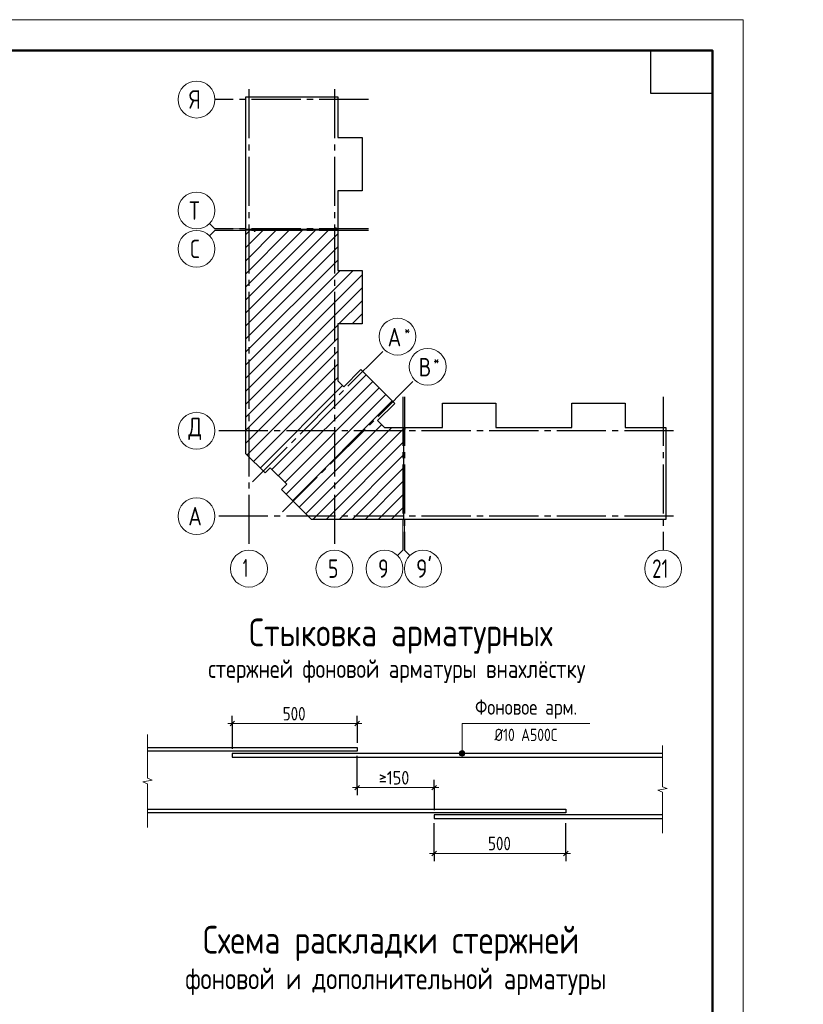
# Model space of a CAD drawing. Header units: millimetres. Extents: x 0 to 40165, y 0 to 42000.
# Tile 15 of 15: x 17932 to 30680, y 25981 to 42000. Entities that reach past the tile are written whole.
import ezdxf

# ---------------------------------------------------------------- set-up
doc = ezdxf.new("R2010")
doc.units = ezdxf.units.MM
doc.linetypes.add('______5', pattern=[1100, 800, -100, 100, -100])
for name, color, linetype, lineweight in [('Standard', 7, 'Continuous', 25), ('Оси', 40, '______5', 18), ('Примечания', 7, 'Continuous', 25)]:
    doc.layers.add(name, color=color, linetype=linetype, lineweight=lineweight)
doc.styles.add('GOST 2.304-81', font='txt')
doc.styles.add('ISOCPEUR', font='txt')

msp = doc.modelspace()

# ---------------------------------------------------------------- hatches: boundary and pattern name
at = {"layer": 'Примечания', "linetype": 'Continuous', "lineweight": 13, "transparency": 33554687}
for points in [[(25084, 30063), (25174, 30063), (25168, 30085)], [(25084, 30063), (25168, 30085), (25090, 30085)], [(25090, 30040), (25174, 30063), (25084, 30063)], [(25090, 30085), (25168, 30085), (25151, 30102)], [(25090, 30085), (25151, 30102), (25106, 30102)], [(25090, 30040), (25168, 30040), (25174, 30063)], [(25106, 30024), (25168, 30040), (25090, 30040)], [(25106, 30102), (25151, 30102), (25129, 30108)], [(25106, 30024), (25151, 30024), (25168, 30040)], [(25151, 30024), (25106, 30024), (25129, 30018)]]:
    msp.add_hatch(color=7, dxfattribs=at).paths.add_polyline_path(points)

# ---------------------------------------------------------------- linework, layer by layer
at = {"layer": 'Standard', "color": 7, "linetype": 'Continuous', "lineweight": 13, "transparency": 33554687}
for p, q in [((21109, 38596), (21021, 38684)), ((21109, 38571), (21021, 38483)), ((21109, 38596), (21609, 38596)), ((21109, 38571), (21609, 38571)), ((24167, 33369), (24167, 33869)), ((24192, 33369), (24192, 33869)), ((24167, 33369), (24079, 33281)), ((24192, 33369), (24280, 33281))]:
    msp.add_line(p, q, dxfattribs=at)
at = {"layer": 'Standard', "color": 7, "linetype": 'Continuous', "lineweight": 35, "transparency": 33554687}
for p, q in [((21609, 37442), (22748, 38581)), ((21609, 37867), (22323, 38581)), ((21609, 38291), (21899, 38581)), ((21609, 37230), (22960, 38581)), ((21609, 37654), (22536, 38581)), ((21609, 38079), (22111, 38581)), ((21609, 38503), (21687, 38581)), ((21609, 37018), (23105, 38514)), ((21609, 36806), (23105, 38302)), ((21609, 36594), (23105, 38090)), ((21609, 36170), (23357, 37918)), ((21609, 36382), (23145, 37918)), ((21609, 35957), (23502, 37850)), ((21609, 35745), (23502, 37638)), ((23126, 37050), (23502, 37426)), ((23338, 37050), (23502, 37214)), ((21609, 35533), (23105, 37029)), ((21609, 35321), (23105, 36817)), ((21609, 35109), (23105, 36605)), ((21630, 34918), (23105, 36393)), ((22033, 34684), (23570, 36221)), ((21736, 34812), (23105, 36181)), ((21842, 34706), (23183, 36046)), ((22139, 34578), (23676, 36115)), ((22245, 34472), (23782, 36009)), ((22267, 34281), (23888, 35903)), ((22373, 34175), (23994, 35797)), ((22479, 34069), (23819, 35410)), ((22585, 33963), (23986, 35365)), ((22703, 33869), (24177, 35343)), ((22915, 33869), (24177, 35131)), ((23127, 33869), (24177, 34919)), ((23339, 33869), (24177, 34707)), ((23551, 33869), (24177, 34495)), ((23763, 33869), (24177, 34283)), ((23975, 33869), (24177, 34071))]:
    msp.add_line(p, q, dxfattribs=at)
at = {"layer": 'Standard', "color": 7, "linetype": 'Continuous', "lineweight": 13, "transparency": 33554687}
msp.add_lwpolyline([(0, 0), (29700, 0), (29700, 42000), (0, 42000), (0, 0)], close=True, dxfattribs=at)
at = {"layer": 'Standard', "color": 7, "linetype": 'Continuous', "lineweight": 50, "transparency": 33554687}
msp.add_lwpolyline([(2000, 41500), (29200, 41500), (29200, 500), (2000, 500), (2000, 41500)], close=True, dxfattribs=at)
at = {"layer": 'Standard', "color": 7, "linetype": 'Continuous', "lineweight": 25, "transparency": 33554687}
msp.add_lwpolyline([(29200, 41500), (29200, 40800), (28200, 40800), (28200, 41500), (29200, 41500)], close=True, dxfattribs=at)
for points in [[(21609, 38586), (21609, 40743), (23105, 40743), (23105, 40082), (23502, 40082), (23502, 39214), (23105, 39214), (23105, 38586), (23087, 38586), (23087, 38606), (23072, 38606), (23072, 38586), (21609, 38586)], [(21609, 35126), (21609, 38581), (21747, 38581), (21747, 38561), (21762, 38561), (21762, 38581), (23105, 38581), (23105, 37918), (23502, 37918), (23502, 37050), (23105, 37050), (23105, 36124), (23203, 36026), (23484, 36307), (24033, 35758), (23752, 35477), (23864, 35365), (24177, 35365), (24177, 33869), (22679, 33869), (22191, 34357), (22276, 34442), (22008, 34710), (21923, 34625), (21609, 34939), (21609, 35126)], [(24182, 33869), (24182, 35332), (24202, 35332), (24202, 35347), (24182, 35347), (24182, 35365), (24810, 35365), (24810, 35762), (25678, 35762), (25678, 35365), (26296, 35365), (26914, 35365), (26914, 35762), (27782, 35762), (27782, 35365), (28443, 35365), (28443, 33869), (26296, 33869), (24182, 33869)]]:
    msp.add_lwpolyline(points, dxfattribs=at)
at = {"layer": 'Оси', "color": 8, "linetype": '______5', "lineweight": -3, "transparency": 33554687}
for p, q in [((21662, 40870), (21662, 33369)), ((23052, 40870), (23052, 33369)), ((23605, 40700), (21109, 40700)), ((23605, 38596), (21109, 38596)), ((23605, 38571), (21109, 38571)), ((21717, 34481), (23867, 36631)), ((22207, 33991), (24357, 36141)), ((24167, 35865), (24167, 33369)), ((24192, 35865), (24192, 33369)), ((28400, 35865), (28400, 33369)), ((28570, 35312), (21109, 35312)), ((28570, 35312), (21109, 35312)), ((28570, 33922), (21109, 33922))]:
    msp.add_line(p, q, dxfattribs=at)
at = {"layer": 'Оси', "color": 7, "linetype": 'Continuous', "lineweight": 13, "transparency": 33554687}
for centre in [(20809, 40700), (20809, 38896), (20809, 38271), (24079, 36843), (24569, 36353), (20809, 35312), (20809, 35312), (20809, 33922), (21662, 33069), (23052, 33069), (23867, 33069), (24492, 33069), (28400, 33069)]:
    msp.add_circle(centre, 300, dxfattribs=at)
at = {"layer": 'Примечания', "color": 253, "linetype": 'Continuous', "lineweight": -3, "true_color": 0xa0a0a0, "transparency": 33554687}
for p, q in [((21391, 30549), (21391, 30674)), ((23421, 30549), (23421, 30674)), ((21391, 30549), (21391, 30424)), ((21391, 30549), (21391, 30138)), ((23421, 30549), (23421, 30424)), ((23421, 30549), (23421, 30233)), ((23421, 29506), (23421, 30023)), ((23421, 29506), (23421, 29631)), ((23421, 29506), (23421, 29381)), ((24676, 29506), (24676, 29631)), ((24676, 29506), (24676, 29381)), ((24676, 29506), (24676, 29138)), ((24676, 28437), (24676, 28928)), ((26816, 28437), (26816, 28928)), ((24676, 28437), (24676, 28562)), ((26816, 28437), (26816, 28562)), ((24676, 28437), (24676, 28312)), ((26816, 28437), (26816, 28312))]:
    msp.add_line(p, q, dxfattribs=at)
at = {"layer": 'Примечания', "color": 7, "linetype": 'Continuous', "lineweight": 13, "transparency": 33554687}
for p, q in [((21391, 30549), (21316, 30549)), ((21391, 30549), (23421, 30549)), ((23421, 30549), (23496, 30549)), ((20010, 30370), (20010, 29660)), ((28388, 30190), (28388, 29520)), ((25084, 30063), (25084, 30063)), ((25129, 30108), (25129, 30108)), ((25129, 30018), (25129, 30018)), ((25174, 30063), (25174, 30063)), ((20010, 29660), (20085, 29629)), ((20085, 29629), (19935, 29599)), ((19935, 29599), (20010, 29569)), ((20010, 29569), (20010, 28858)), ((23421, 29506), (23346, 29506)), ((23421, 29506), (24676, 29506)), ((24676, 29506), (24751, 29506)), ((28463, 29491), (28313, 29462)), ((28388, 29520), (28463, 29491)), ((28313, 29462), (28388, 29434)), ((28388, 29434), (28388, 28763)), ((20010, 28858), (20010, 28858)), ((28388, 28763), (28388, 28763)), ((24676, 28437), (24601, 28437)), ((24676, 28437), (26816, 28437)), ((26816, 28437), (26891, 28437))]:
    msp.add_line(p, q, dxfattribs=at)
at = {"layer": 'Примечания', "color": 7, "linetype": 'Continuous', "lineweight": 25, "transparency": 33554687}
for p, q in [((21354, 30511), (21429, 30586)), ((23384, 30511), (23459, 30586)), ((23384, 29468), (23459, 29543)), ((24639, 29468), (24714, 29543)), ((24639, 28399), (24714, 28474)), ((26779, 28399), (26854, 28474))]:
    msp.add_line(p, q, dxfattribs=at)
at = {"layer": 'Примечания', "color": 7, "linetype": 'Continuous', "lineweight": 13, "transparency": 33554687}
msp.add_lwpolyline([(25129, 30063), (25129, 30549), (27206, 30549)], dxfattribs=at)
at = {"layer": 'Примечания', "color": 7, "linetype": 'Continuous', "lineweight": 25, "transparency": 33554687}
for points in [[(20010, 30158), (23421, 30158), (23421, 30098), (20010, 30098)], [(28388, 30063), (21391, 30063), (21391, 30003), (28388, 30003)], [(20010, 29158), (26816, 29158), (26816, 29098), (20010, 29098)], [(28388, 29063), (24676, 29063), (24676, 29003), (28388, 29003)]]:
    msp.add_lwpolyline(points, dxfattribs=at)
at = {"layer": 'Примечания', "color": 7, "linetype": 'Continuous', "lineweight": 13, "transparency": 33554687}
msp.add_circle((25129, 30063), 45, dxfattribs=at)

# ---------------------------------------------------------------- texts
at = {"layer": 'Standard', "color": 7, "linetype": 'Continuous', "lineweight": 25, "transparency": 33554687, "insert": (28220, 32919), "char_height": 300, "width": 472.29, "attachment_point": 7, "style": 'ISOCPEUR'}
msp.add_mtext('\\W0.75;21', dxfattribs=at)
at = {"layer": 'Оси', "color": 7, "linetype": 'Continuous', "lineweight": 25, "transparency": 33554687, "attachment_point": 7, "style": 'ISOCPEUR'}
for s, insert, char_height, width in [('\\W0.80;Я', (20689, 40550), 300, 359.84), ('\\W0.80;Т', (20689, 38746), 300, 359.84), ('\\W0.78;С', (20704, 38121), 300, 326.41), ('\\W0.80;*', (24188, 36861), 180, 215.89), ('\\W0.82;А', (23918, 36686), 300, 392.64), ('\\W0.80;*', (24663, 36371), 180, 215.89), ('\\W0.80;В', (24423, 36196), 300, 359.83), ('\\W0.82;Д', (20674, 35162), 300, 392.65), ('\\W0.82;А', (20674, 33772), 300, 392.65), ('\\W0.56;1', (21562, 32929), 300, 233.33), ('\\W0.78;5', (22947, 32919), 300, 326.41), ('\\W0.78;9', (23762, 32919), 300, 326.4), ("\\W0.84;9'", (24380, 32919), 300, 440.65)]:
    msp.add_mtext(s, dxfattribs=dict(at, insert=insert, char_height=char_height, width=width))
at = {"layer": 'Примечания', "color": 7, "linetype": 'Continuous', "lineweight": 50, "transparency": 33554687, "attachment_point": 7, "style": 'GOST 2.304-81'}
for s, insert, char_height, width in [('Стыковка\\~арматурных', (21664, 31684), 450, 5309.47), ('стержней\\~фоновой\\~арматуры\\~внахлёстку', (21000, 31209), 300, 6502.98), ('Схема\\~раскладки\\~стержней', (20914, 26684), 450, 6428.76), ('фоновой\\~и\\~дополнительной\\~арматуры', (20625, 26130), 350, 6865.69)]:
    msp.add_mtext(s, dxfattribs=dict(at, insert=insert, char_height=char_height, width=width))
at = {"layer": 'Примечания', "color": 7, "linetype": 'Continuous', "lineweight": 25, "transparency": 33554687, "attachment_point": 7}
for s, insert, char_height, width, style in [('Фоновое\\~арм.', (25340, 30624), 250, 1812.59, 'GOST 2.304-81'), ('500', (22211, 30599), 220, 516.39, 'GOST 2.304-81'), ('Ø10\\~А500С', (25656, 30264), 200, 1153.96, 'GOST 2.304-81'), ('\\W0.87;≥150', (23774, 29556), 220, 666.9, 'ISOCPEUR'), ('500', (25551, 28487), 220, 516.4, 'GOST 2.304-81')]:
    msp.add_mtext(s, dxfattribs=dict(at, insert=insert, char_height=char_height, width=width, style=style))

doc.saveas('drawing.dxf')
